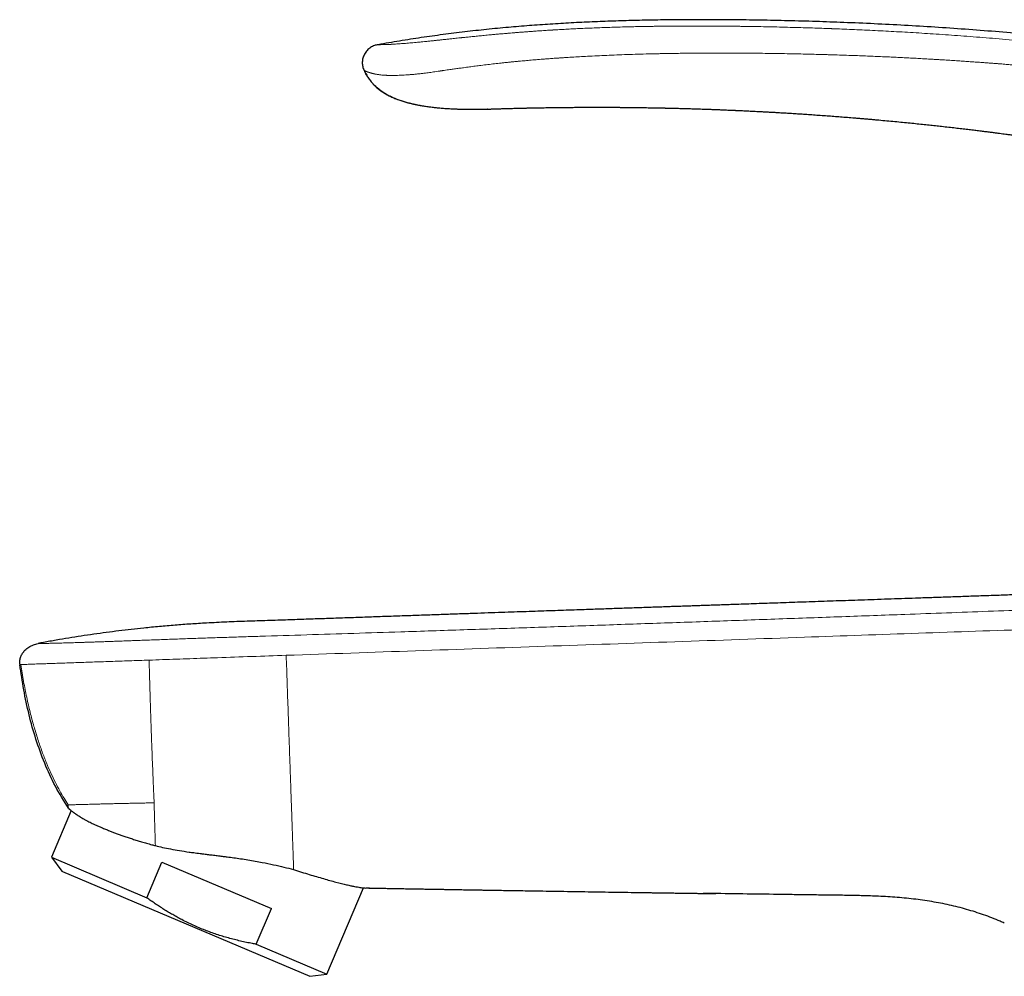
# Model space of a CAD drawing. Header units: millimetres. Extents: x 8 to 907, y 12 to 1404.
# Tile 19 of 37: x 77 to 156, y 1328 to 1404. Entities that reach past the tile are written whole.
import ezdxf

# ---------------------------------------------------------------- set-up
doc = ezdxf.new("R2010")
doc.units = ezdxf.units.MM

msp = doc.modelspace()

# ---------------------------------------------------------------- linework, layer by layer
at = {"color": 7, "linetype": 'Continuous', "lineweight": 30}
for p, q in [((114.918, 1397.253), (114.935, 1397.253)), ((78.91, 1354.394), (78.911, 1354.394)), ((81.56, 1340.983), (79.972, 1337.243)), ((79.972, 1337.243), (80.806, 1336.136)), ((79.972, 1337.243), (87.618, 1333.998)), ((87.618, 1333.998), (88.832, 1336.858)), ((88.832, 1336.858), (97.618, 1333.128)), ((80.806, 1336.136), (80.854, 1336.116)), ((80.854, 1336.116), (100.689, 1327.697)), ((102.064, 1327.866), (105.004, 1334.79)), ((96.404, 1330.268), (97.618, 1333.128)), ((96.404, 1330.268), (102.064, 1327.866)), ((100.689, 1327.697), (102.064, 1327.866))]:
    msp.add_line(p, q, dxfattribs=at)
msp.add_arc((94.962, 1350.315), 16.405, 213.82294, 213.97547, dxfattribs=at)
for points, knots in [([(214.158, 1392.026), (213.363, 1392.276), (211.773, 1392.776), (209.384, 1393.497), (206.994, 1394.194), (204.602, 1394.866), (202.21, 1395.514), (199.816, 1396.138), (197.488, 1396.721), (195.224, 1397.265), (193.027, 1397.774), (190.828, 1398.263), (188.628, 1398.732), (186.427, 1399.181), (184.078, 1399.64), (181.58, 1400.103), (178.933, 1400.566), (176.284, 1401.001), (173.633, 1401.41), (170.996, 1401.789), (168.372, 1402.14), (165.762, 1402.463), (163.149, 1402.76), (160.599, 1403.026), (158.111, 1403.262), (155.686, 1403.471), (153.259, 1403.659), (150.829, 1403.826), (148.397, 1403.972), (145.963, 1404.097), (143.594, 1404.199), (141.291, 1404.28), (139.053, 1404.342), (136.812, 1404.388), (134.57, 1404.418), (132.326, 1404.429), (130.268, 1404.42), (128.396, 1404.397), (126.712, 1404.363), (125.028, 1404.314), (123.345, 1404.25), (121.663, 1404.169), (119.983, 1404.069), (118.305, 1403.951), (116.602, 1403.81), (114.876, 1403.644), (113.126, 1403.451), (111.38, 1403.233), (109.638, 1402.988), (107.899, 1402.721), (106.743, 1402.52), (106.165, 1402.42)], [0, 0, 0, 0, 0.022878, 0.045698, 0.068462, 0.091173, 0.113835, 0.136451, 0.159023, 0.179678, 0.200301, 0.220895, 0.241461, 0.262002, 0.282519, 0.307113, 0.331679, 0.356222, 0.380746, 0.405254, 0.429311, 0.45336, 0.477402, 0.501442, 0.523693, 0.545947, 0.568206, 0.590471, 0.612746, 0.635031, 0.65733, 0.677785, 0.698255, 0.718744, 0.73925, 0.75977, 0.7803, 0.795702, 0.811106, 0.826509, 0.841909, 0.857304, 0.872694, 0.888077, 0.903454, 0.919554, 0.935647, 0.951735, 0.967822, 0.983909, 1, 1, 1, 1]), ([(106.165, 1402.42), (106.117, 1402.412), (106.02, 1402.394), (105.871, 1402.352), (105.72, 1402.289), (105.57, 1402.202), (105.425, 1402.092), (105.292, 1401.964), (105.176, 1401.822), (105.08, 1401.668), (105.006, 1401.508), (104.952, 1401.343), (104.917, 1401.176), (104.902, 1401.008), (104.907, 1400.84), (104.935, 1400.675), (104.983, 1400.509), (105.028, 1400.402), (105.051, 1400.347)], [0, 0, 0, 0, 0.052969, 0.108599, 0.168298, 0.232086, 0.298829, 0.366745, 0.434077, 0.499797, 0.564048, 0.627311, 0.689639, 0.751003, 0.811666, 0.872421, 0.934621, 1, 1, 1, 1]), ([(105.066, 1400.34), (105.063, 1400.341), (105.052, 1400.346), (105.051, 1400.346), (105.051, 1400.347)], [0, 0, 0, 0, 0.313511, 1, 1, 1, 1]), ([(105.051, 1400.347), (105.088, 1400.265), (105.164, 1400.1), (105.302, 1399.866), (105.455, 1399.641), (105.625, 1399.428), (105.824, 1399.209), (106.056, 1398.99), (106.322, 1398.774), (106.603, 1398.579), (106.897, 1398.405), (107.201, 1398.251), (107.514, 1398.114), (107.834, 1397.992), (108.159, 1397.885), (108.489, 1397.791), (108.82, 1397.706), (109.153, 1397.632), (109.392, 1397.581), (109.52, 1397.561), (109.536, 1397.558)], [0, 0, 0, 0, 0.049267, 0.098512, 0.14782, 0.197238, 0.246776, 0.30883, 0.370949, 0.432993, 0.494889, 0.556777, 0.618762, 0.680874, 0.743077, 0.805282, 0.867377, 0.929366, 0.991295, 1, 1, 1, 1]), ([(105.067, 1400.34), (105.082, 1400.305), (105.124, 1400.206), (105.205, 1400.052), (105.305, 1399.883), (105.406, 1399.731), (105.513, 1399.586), (105.623, 1399.45), (105.734, 1399.325), (105.838, 1399.217), (105.931, 1399.127), (106.013, 1399.052), (106.082, 1398.991), (106.14, 1398.942), (106.193, 1398.9), (106.249, 1398.856), (106.324, 1398.798), (106.423, 1398.724), (106.55, 1398.636), (106.693, 1398.544), (106.851, 1398.449), (107.025, 1398.352), (107.216, 1398.256), (107.418, 1398.163), (107.63, 1398.075), (107.882, 1397.981), (108.176, 1397.883), (108.513, 1397.786), (108.853, 1397.699), (109.197, 1397.622), (109.544, 1397.555), (109.894, 1397.496), (110.242, 1397.445), (110.583, 1397.403), (110.945, 1397.363), (111.324, 1397.329), (111.718, 1397.301), (112.024, 1397.283), (112.25, 1397.272), (112.402, 1397.266), (112.561, 1397.26), (112.735, 1397.254), (112.926, 1397.249), (113.136, 1397.245), (113.373, 1397.241), (113.638, 1397.239), (113.932, 1397.239), (114.249, 1397.241), (114.587, 1397.245), (114.82, 1397.251), (114.941, 1397.253)], [0, 0, 0, 0, 0.010438, 0.029436, 0.047236, 0.063853, 0.079293, 0.096269, 0.111551, 0.125138, 0.137032, 0.147243, 0.155792, 0.162722, 0.16895, 0.175527, 0.182507, 0.195145, 0.209166, 0.224672, 0.24174, 0.26044, 0.280827, 0.302645, 0.324538, 0.346352, 0.378944, 0.411387, 0.443672, 0.475852, 0.508109, 0.540395, 0.572621, 0.603887, 0.634036, 0.671824, 0.707687, 0.741618, 0.755566, 0.769157, 0.783241, 0.798983, 0.816391, 0.835463, 0.856198, 0.880929, 0.907675, 0.936434, 0.967209, 1, 1, 1, 1]), ([(114.935, 1397.253), (114.937, 1397.253), (114.943, 1397.253), (114.985, 1397.255), (115.051, 1397.257), (115.144, 1397.26), (115.262, 1397.264), (115.403, 1397.269), (115.568, 1397.274), (115.742, 1397.28), (115.921, 1397.285), (116.1, 1397.291), (116.292, 1397.297), (116.498, 1397.302), (116.716, 1397.309), (116.942, 1397.315), (117.177, 1397.321), (117.346, 1397.325), (117.438, 1397.327), (117.447, 1397.328)], [0, 0, 0, 0, 0.06941, 0.138722, 0.208329, 0.278621, 0.34868, 0.417949, 0.486818, 0.555685, 0.61033, 0.664908, 0.71964, 0.774746, 0.830439, 0.88479, 0.939415, 0.994485, 1, 1, 1, 1]), ([(114.938, 1397.253), (114.938, 1397.253), (114.938, 1397.253), (114.936, 1397.253), (114.936, 1397.253), (114.935, 1397.253)], [0, 0, 0, 0, 0.101374, 0.338841, 1, 1, 1, 1]), ([(117.432, 1397.327), (117.461, 1397.328), (117.518, 1397.329), (117.616, 1397.331), (117.706, 1397.333), (117.794, 1397.336), (117.879, 1397.337), (117.96, 1397.339), (118.044, 1397.341), (118.135, 1397.343), (118.23, 1397.345), (118.324, 1397.347), (118.414, 1397.349), (118.506, 1397.351), (118.641, 1397.354), (118.829, 1397.357), (119.079, 1397.362), (119.345, 1397.366), (119.613, 1397.371), (119.881, 1397.375), (120.153, 1397.378), (120.435, 1397.382), (120.711, 1397.385), (120.973, 1397.388), (121.222, 1397.391), (121.465, 1397.393), (121.701, 1397.395), (121.925, 1397.396), (122.133, 1397.398), (122.3, 1397.399), (122.443, 1397.4), (122.574, 1397.4), (122.725, 1397.401), (122.884, 1397.401), (123.042, 1397.402), (123.175, 1397.402), (123.282, 1397.403), (123.361, 1397.403), (123.429, 1397.403), (123.485, 1397.403), (123.539, 1397.403), (123.601, 1397.403), (123.679, 1397.403), (123.77, 1397.403), (123.867, 1397.403), (123.96, 1397.403), (124.041, 1397.403), (124.109, 1397.403), (124.173, 1397.403), (124.245, 1397.403), (124.325, 1397.402), (124.408, 1397.402), (124.489, 1397.402), (124.573, 1397.402), (124.659, 1397.401), (124.744, 1397.401), (124.82, 1397.401), (124.903, 1397.4), (125.008, 1397.4), (125.144, 1397.399), (125.296, 1397.398), (125.448, 1397.397), (125.608, 1397.396), (125.773, 1397.395), (125.951, 1397.393), (126.11, 1397.392), (126.253, 1397.39), (126.379, 1397.389), (126.507, 1397.388), (126.631, 1397.386), (126.743, 1397.385), (126.833, 1397.384), (126.911, 1397.383), (126.987, 1397.382), (127.076, 1397.381), (127.184, 1397.379), (127.313, 1397.377), (127.464, 1397.375), (127.572, 1397.373), (127.629, 1397.373)], [0, 0, 0, 0, 0.01121, 0.021542, 0.031615, 0.04141, 0.050798, 0.05981, 0.067808, 0.078055, 0.088891, 0.097982, 0.107448, 0.117058, 0.126271, 0.148896, 0.173899, 0.200552, 0.227174, 0.252092, 0.278335, 0.305903, 0.333595, 0.35799, 0.381925, 0.405384, 0.428351, 0.45026, 0.470261, 0.488348, 0.498777, 0.511481, 0.526466, 0.542268, 0.557536, 0.57227, 0.580703, 0.588462, 0.595022, 0.600384, 0.604764, 0.610561, 0.618447, 0.627298, 0.637005, 0.646276, 0.654401, 0.66049, 0.665846, 0.672788, 0.681361, 0.688987, 0.696852, 0.704941, 0.713253, 0.721773, 0.729353, 0.735295, 0.745858, 0.759816, 0.774678, 0.789655, 0.803844, 0.821071, 0.837553, 0.855265, 0.867029, 0.879138, 0.891586, 0.904201, 0.915109, 0.923963, 0.930322, 0.937585, 0.945922, 0.956252, 0.96871, 0.983294, 1, 1, 1, 1]), ([(127.577, 1397.373), (127.663, 1397.372), (127.843, 1397.369), (128.227, 1397.363), (128.615, 1397.355), (128.92, 1397.349), (129.03, 1397.347), (129.06, 1397.346), (129.091, 1397.345), (129.121, 1397.345), (129.151, 1397.344), (129.182, 1397.343), (129.236, 1397.342), (129.321, 1397.34), (129.445, 1397.337), (129.59, 1397.334), (129.757, 1397.33), (129.946, 1397.325), (130.156, 1397.32), (130.39, 1397.314), (130.648, 1397.307), (130.932, 1397.299), (131.2, 1397.291), (131.448, 1397.283), (131.663, 1397.277), (131.815, 1397.272), (131.902, 1397.269), (131.93, 1397.268), (131.958, 1397.267), (131.986, 1397.266), (132.014, 1397.265), (132.125, 1397.262), (132.326, 1397.255), (132.624, 1397.244), (132.945, 1397.233), (133.287, 1397.22), (133.651, 1397.206), (134.038, 1397.19), (134.373, 1397.176), (134.616, 1397.166), (134.741, 1397.16), (134.804, 1397.157), (134.836, 1397.156), (134.852, 1397.155), (134.86, 1397.155), (134.864, 1397.155), (134.866, 1397.155), (134.867, 1397.154), (134.868, 1397.154), (134.868, 1397.154), (134.868, 1397.154), (134.868, 1397.154), (134.868, 1397.154), (134.868, 1397.154), (134.891, 1397.153), (134.943, 1397.151), (135.029, 1397.147), (135.134, 1397.142), (135.264, 1397.137), (135.419, 1397.129), (135.603, 1397.121), (135.809, 1397.111), (136.038, 1397.1), (136.29, 1397.087), (136.56, 1397.073), (136.846, 1397.059), (137.147, 1397.043), (137.469, 1397.025), (137.811, 1397.006), (138.181, 1396.985), (138.581, 1396.962), (139.011, 1396.936), (139.464, 1396.908), (139.94, 1396.878), (140.439, 1396.845), (140.961, 1396.809), (141.506, 1396.771), (142.05, 1396.732), (142.591, 1396.692), (143.127, 1396.651), (143.681, 1396.608), (144.159, 1396.569), (144.555, 1396.536), (144.867, 1396.51), (145.183, 1396.483), (145.504, 1396.455), (145.83, 1396.427), (146.271, 1396.388), (146.818, 1396.338), (147.462, 1396.278), (148.086, 1396.218), (148.69, 1396.158), (149.271, 1396.1), (149.828, 1396.042), (150.361, 1395.986), (150.876, 1395.93), (151.4, 1395.873), (151.931, 1395.814), (152.467, 1395.752), (152.976, 1395.693), (153.457, 1395.637), (153.91, 1395.582), (154.332, 1395.531), (154.724, 1395.482), (155.086, 1395.437), (155.422, 1395.395), (155.731, 1395.355), (156.015, 1395.319), (156.272, 1395.285), (156.496, 1395.256), (156.687, 1395.231), (156.848, 1395.209), (156.99, 1395.191), (157.111, 1395.174), (157.212, 1395.161), (157.294, 1395.15), (157.355, 1395.142), (157.39, 1395.137), (157.404, 1395.135)], [0, 0, 0, 0, 0.0086716, 0.0180024, 0.0385302, 0.0475624, 0.0485762, 0.04959, 0.0506039, 0.0516177, 0.0526315, 0.0536453, 0.0546591, 0.0580666, 0.0621973, 0.0670514, 0.0726287, 0.0789293, 0.0859531, 0.0937003, 0.1024065, 0.1118751, 0.1221061, 0.1292762, 0.1367783, 0.143655, 0.1445745, 0.1454985, 0.1464268, 0.1473596, 0.1482968, 0.1492384, 0.1584904, 0.1684746, 0.1791908, 0.1906391, 0.2028196, 0.2157322, 0.2293769, 0.2364738, 0.2400909, 0.2419166, 0.2428337, 0.2432933, 0.2435234, 0.2436385, 0.2436961, 0.2437249, 0.2437393, 0.2437465, 0.2437501, 0.2437519, 0.2437528, 0.2437532, 0.2437537, 0.2460377, 0.2489368, 0.252451, 0.2565802, 0.2619352, 0.2680616, 0.2749596, 0.2826292, 0.2910702, 0.3002828, 0.3096757, 0.3197544, 0.3305189, 0.3419694, 0.3541057, 0.3677271, 0.3821199, 0.3972844, 0.4132203, 0.4299278, 0.4474068, 0.4656573, 0.4846794, 0.502057, 0.5200321, 0.5386047, 0.5577748, 0.5680547, 0.5784985, 0.5891063, 0.599878, 0.6108136, 0.6219132, 0.6442176, 0.6658455, 0.6867969, 0.7070718, 0.7266702, 0.7452602, 0.7631976, 0.7804825, 0.7971149, 0.8160645, 0.8340893, 0.8511893, 0.8673645, 0.8826149, 0.8969405, 0.9100049, 0.9221919, 0.9335015, 0.9439338, 0.9534886, 0.9621661, 0.9699662, 0.9760715, 0.9815051, 0.986267, 0.9903571, 0.9937754, 0.996522, 0.9985969, 1, 1, 1, 1]), ([(171.702, 1358.794), (171.305, 1358.78), (170.417, 1358.749), (169.034, 1358.702), (167.547, 1358.651), (166.045, 1358.599), (164.528, 1358.547), (162.996, 1358.494), (161.453, 1358.441), (159.96, 1358.39), (158.53, 1358.34), (157.173, 1358.294), (155.838, 1358.248), (154.526, 1358.202), (153.237, 1358.158), (151.971, 1358.114), (150.751, 1358.072), (149.575, 1358.031), (148.444, 1357.992), (147.335, 1357.953), (146.249, 1357.916), (145.192, 1357.879), (144.164, 1357.843), (143.166, 1357.809), (142.191, 1357.775), (141.232, 1357.742), (140.29, 1357.709), (139.366, 1357.677), (138.466, 1357.646), (137.59, 1357.616), (136.738, 1357.587), (135.911, 1357.558), (135.197, 1357.534), (134.592, 1357.513), (134.09, 1357.495), (133.599, 1357.479), (133.119, 1357.462), (132.646, 1357.446), (132.202, 1357.43), (131.777, 1357.416), (131.36, 1357.401), (130.92, 1357.386), (130.456, 1357.37), (129.968, 1357.354), (129.456, 1357.336), (128.92, 1357.318), (128.361, 1357.298), (127.779, 1357.278), (127.174, 1357.257), (126.545, 1357.236), (125.907, 1357.214), (125.26, 1357.192), (124.606, 1357.169), (123.932, 1357.146), (123.239, 1357.122), (122.488, 1357.096), (121.678, 1357.068), (120.806, 1357.038), (119.91, 1357.007), (118.99, 1356.976), (118.048, 1356.943), (117.083, 1356.91), (116.062, 1356.875), (114.985, 1356.837), (113.852, 1356.798), (112.695, 1356.758), (111.516, 1356.717), (110.269, 1356.674), (108.953, 1356.628), (107.569, 1356.58), (106.166, 1356.531), (104.745, 1356.481), (103.31, 1356.431), (101.862, 1356.381), (100.405, 1356.331), (98.883, 1356.279), (97.301, 1356.228), (95.663, 1356.175), (94.033, 1356.113), (92.528, 1356.038), (91.147, 1355.953), (89.887, 1355.861), (88.631, 1355.753), (87.461, 1355.638), (86.376, 1355.519), (85.374, 1355.401), (84.37, 1355.272), (83.364, 1355.133), (82.361, 1354.984), (81.357, 1354.825), (80.352, 1354.656), (79.536, 1354.512), (79.055, 1354.42), (78.911, 1354.393)], [0, 0, 0, 0, 0.012825, 0.028656, 0.044658, 0.060825, 0.077153, 0.093633, 0.110262, 0.126987, 0.141822, 0.156426, 0.170793, 0.184915, 0.198786, 0.212403, 0.225758, 0.238178, 0.250357, 0.262291, 0.273978, 0.285415, 0.296403, 0.307147, 0.317645, 0.327895, 0.338099, 0.348044, 0.357728, 0.367153, 0.376316, 0.385219, 0.393861, 0.399367, 0.404761, 0.410045, 0.415217, 0.420279, 0.425317, 0.429534, 0.434012, 0.43875, 0.443746, 0.448999, 0.454508, 0.460271, 0.466287, 0.472554, 0.479069, 0.485832, 0.492839, 0.499667, 0.506707, 0.513958, 0.521417, 0.529081, 0.538199, 0.547583, 0.557226, 0.567124, 0.577269, 0.587654, 0.598273, 0.610215, 0.622418, 0.634872, 0.647562, 0.660476, 0.675134, 0.69003, 0.70514, 0.720438, 0.735897, 0.751486, 0.767175, 0.782929, 0.800602, 0.818246, 0.8358, 0.853233, 0.866857, 0.880436, 0.89399, 0.907538, 0.918389, 0.929264, 0.940177, 0.951142, 0.962173, 0.97309, 0.984107, 0.995246, 1, 1, 1, 1]), ([(77.431, 1352.748), (77.428, 1352.799), (77.422, 1352.9), (77.436, 1353.051), (77.466, 1353.2), (77.513, 1353.344), (77.576, 1353.482), (77.654, 1353.612), (77.744, 1353.734), (77.857, 1353.86), (77.994, 1353.984), (78.158, 1354.103), (78.334, 1354.203), (78.519, 1354.286), (78.711, 1354.351), (78.843, 1354.38), (78.91, 1354.394)], [0, 0, 0, 0, 0.062502, 0.125003, 0.18746, 0.249833, 0.312193, 0.374669, 0.43725, 0.499794, 0.582956, 0.666118, 0.749445, 0.83295, 0.91653, 1, 1, 1, 1]), ([(78.925, 1354.394), (78.922, 1354.394), (78.912, 1354.394), (78.911, 1354.394), (78.911, 1354.394)], [0, 0, 0, 0, 0.353522, 1, 1, 1, 1]), ([(81.331, 1341.181), (80.972, 1341.76), (80.255, 1342.918), (79.403, 1344.78), (78.705, 1346.702), (78.159, 1348.675), (77.734, 1350.678), (77.535, 1352.029), (77.436, 1352.705)], [0, 0, 0, 0, 0.166343, 0.3328642, 0.4995072, 0.6662026, 0.8329832, 1, 1, 1, 1]), ([(77.437, 1352.694), (77.438, 1352.694), (77.441, 1352.694), (77.458, 1352.695), (77.483, 1352.697), (77.509, 1352.699), (77.521, 1352.699)], [0, 0, 0, 0, 0.249991, 0.499982, 0.749984, 1, 1, 1, 1]), ([(81.306, 1341.444), (81.297, 1341.421), (81.279, 1341.374), (81.28, 1341.308), (81.297, 1341.244), (81.322, 1341.202), (81.334, 1341.181)], [0, 0, 0, 0, 0.252394, 0.503466, 0.752814, 1, 1, 1, 1]), ([(81.358, 1341.147), (81.358, 1341.146), (81.36, 1341.145), (81.372, 1341.135), (81.395, 1341.115), (81.434, 1341.082), (81.489, 1341.038), (81.559, 1340.982), (81.648, 1340.915), (81.739, 1340.848), (81.828, 1340.785), (81.918, 1340.722), (82.029, 1340.648), (82.164, 1340.56), (82.317, 1340.466), (82.489, 1340.364), (82.681, 1340.256), (82.874, 1340.152), (83.064, 1340.055), (83.261, 1339.957), (83.484, 1339.852), (83.735, 1339.739), (84.006, 1339.621), (84.299, 1339.499), (84.597, 1339.379), (84.888, 1339.267), (85.173, 1339.16), (85.47, 1339.052), (85.787, 1338.94), (86.122, 1338.826), (86.473, 1338.71), (86.835, 1338.596), (87.213, 1338.481), (87.608, 1338.366), (87.977, 1338.264), (88.214, 1338.202), (88.31, 1338.177)], [0, 0, 0, 0, 0.022418, 0.044836, 0.076187, 0.107551, 0.138903, 0.172623, 0.206357, 0.240078, 0.261046, 0.282015, 0.311339, 0.340671, 0.369995, 0.402132, 0.43428, 0.466417, 0.491682, 0.516948, 0.547811, 0.578684, 0.609547, 0.643105, 0.676662, 0.704397, 0.732131, 0.760831, 0.789531, 0.820232, 0.850956, 0.88168, 0.912381, 0.945002, 0.977623, 1, 1, 1, 1]), ([(88.31, 1338.177), (88.501, 1338.131), (88.9, 1338.033), (89.546, 1337.904), (90.256, 1337.779), (90.877, 1337.684), (91.344, 1337.619), (91.637, 1337.581), (91.909, 1337.546), (92.217, 1337.507), (92.576, 1337.463), (92.969, 1337.415), (93.365, 1337.366), (93.736, 1337.32), (94.141, 1337.269), (94.605, 1337.208), (95.158, 1337.128), (95.735, 1337.037), (96.319, 1336.938), (97.005, 1336.812), (97.777, 1336.655), (98.618, 1336.464), (99.138, 1336.325), (99.395, 1336.257)], [0, 0, 0, 0, 0.05432, 0.113278, 0.176929, 0.245318, 0.277508, 0.299274, 0.321526, 0.348241, 0.379419, 0.414383, 0.449951, 0.481768, 0.510514, 0.554913, 0.602365, 0.655386, 0.707434, 0.758521, 0.841555, 0.922024, 1, 1, 1, 1]), ([(99.399, 1336.255), (99.824, 1336.122), (100.673, 1335.857), (101.807, 1335.521), (102.813, 1335.242), (103.516, 1335.068), (103.984, 1334.964), (104.275, 1334.905), (104.517, 1334.859), (104.716, 1334.826), (104.877, 1334.803), (105.04, 1334.785), (105.173, 1334.777), (105.252, 1334.781), (105.262, 1334.783), (105.265, 1334.784)], [0, 0, 0, 0, 0.1274299, 0.2548746, 0.3823345, 0.5098097, 0.569297, 0.6256898, 0.6789884, 0.7291935, 0.7763058, 0.8203265, 0.8990816, 0.9654954, 1, 1, 1, 1]), ([(105.26, 1334.783), (105.265, 1334.783), (105.277, 1334.783), (105.297, 1334.782), (105.319, 1334.782), (105.339, 1334.782), (105.366, 1334.781), (105.41, 1334.78), (105.467, 1334.779), (105.536, 1334.778), (105.637, 1334.776), (105.776, 1334.773), (105.955, 1334.77), (106.152, 1334.766), (106.366, 1334.762), (106.537, 1334.759), (106.637, 1334.757), (106.658, 1334.757)], [0, 0, 0, 0, 0.023349, 0.058465, 0.077882, 0.085751, 0.108126, 0.133019, 0.178224, 0.224897, 0.277536, 0.386405, 0.514367, 0.646201, 0.793601, 0.956575, 1, 1, 1, 1]), ([(105.265, 1334.784), (105.281, 1334.784), (105.327, 1334.783), (105.411, 1334.781), (105.517, 1334.779), (105.631, 1334.776), (105.752, 1334.774), (105.881, 1334.771), (106.017, 1334.769), (106.161, 1334.766), (106.322, 1334.763), (106.501, 1334.76), (106.698, 1334.756), (106.899, 1334.752), (107.102, 1334.748), (107.304, 1334.745), (107.504, 1334.741), (107.818, 1334.735), (108.243, 1334.728), (108.757, 1334.719), (109.244, 1334.71), (109.705, 1334.702), (110.157, 1334.694), (110.594, 1334.687), (111.013, 1334.68), (111.409, 1334.673), (111.783, 1334.666), (112.112, 1334.661), (112.399, 1334.656), (112.65, 1334.652), (112.9, 1334.647), (113.185, 1334.643), (113.513, 1334.637), (113.887, 1334.631), (114.282, 1334.624), (114.698, 1334.617), (115.135, 1334.61), (115.594, 1334.602), (116.135, 1334.593), (116.754, 1334.583), (117.442, 1334.572), (118.127, 1334.561), (118.963, 1334.547), (119.947, 1334.531), (121.077, 1334.513), (122.195, 1334.496), (123.297, 1334.479), (124.376, 1334.462), (125.43, 1334.446), (126.255, 1334.433), (126.859, 1334.424), (127.248, 1334.418), (127.626, 1334.413), (127.987, 1334.407), (128.28, 1334.403), (128.511, 1334.4), (128.685, 1334.397), (128.852, 1334.395), (129.012, 1334.392), (129.165, 1334.39), (129.314, 1334.388), (129.451, 1334.386), (129.588, 1334.384), (129.733, 1334.382), (129.901, 1334.379), (130.093, 1334.376), (130.308, 1334.373), (130.547, 1334.37), (130.81, 1334.366), (131.096, 1334.362), (131.406, 1334.357), (131.74, 1334.353), (132.098, 1334.348), (132.405, 1334.343), (132.646, 1334.34), (132.805, 1334.338), (132.94, 1334.336), (133.051, 1334.334), (133.139, 1334.333), (133.2, 1334.333), (133.238, 1334.332), (133.256, 1334.332), (133.263, 1334.332), (133.263, 1334.332), (133.263, 1334.332)], [0, 0, 0, 0, 0.002912, 0.008139, 0.013296, 0.018422, 0.023547, 0.028708, 0.033945, 0.039294, 0.04479, 0.051506, 0.058518, 0.065732, 0.072909, 0.080041, 0.087131, 0.094178, 0.113335, 0.132172, 0.148723, 0.165024, 0.181078, 0.196673, 0.211483, 0.225504, 0.238736, 0.251178, 0.2604, 0.269135, 0.277797, 0.286899, 0.299379, 0.312604, 0.326574, 0.34129, 0.35675, 0.372956, 0.389907, 0.414228, 0.438594, 0.462826, 0.486922, 0.527259, 0.567212, 0.60678, 0.645867, 0.684058, 0.721304, 0.757605, 0.771578, 0.785405, 0.798908, 0.81166, 0.823641, 0.830028, 0.836173, 0.842074, 0.847734, 0.85315, 0.858324, 0.863491, 0.867766, 0.872878, 0.87883, 0.885622, 0.893256, 0.901732, 0.911052, 0.921217, 0.932227, 0.944086, 0.956793, 0.970349, 0.976852, 0.982521, 0.98736, 0.991376, 0.994581, 0.997, 0.998334, 0.999322, 0.999732, 1, 1, 1, 1]), ([(96.404, 1330.268), (96.302, 1330.286), (96.038, 1330.334), (95.612, 1330.418), (95.129, 1330.524), (94.647, 1330.641), (94.168, 1330.768), (93.692, 1330.907), (93.22, 1331.058), (92.753, 1331.22), (92.284, 1331.396), (91.815, 1331.586), (91.345, 1331.793), (90.88, 1332.011), (90.452, 1332.228), (90.058, 1332.438), (89.698, 1332.64), (89.343, 1332.849), (88.99, 1333.066), (88.641, 1333.289), (88.296, 1333.519), (87.954, 1333.755), (87.73, 1333.917), (87.618, 1333.998)], [0, 0, 0, 0, 0.032291, 0.083608, 0.134981, 0.186354, 0.237879, 0.289404, 0.340725, 0.392054, 0.443374, 0.49655, 0.549765, 0.603096, 0.656465, 0.699249, 0.742034, 0.784887, 0.82774, 0.870779, 0.913818, 0.956909, 1, 1, 1, 1]), ([(156.402, 1331.968), (156.294, 1332.017), (155.968, 1332.163), (155.414, 1332.384), (154.744, 1332.632), (154.066, 1332.858), (153.382, 1333.065), (152.692, 1333.25), (151.996, 1333.416), (151.297, 1333.562), (150.582, 1333.692), (149.853, 1333.805), (149.11, 1333.9), (148.365, 1333.979), (147.619, 1334.042), (146.872, 1334.09), (145.975, 1334.133), (144.928, 1334.165), (143.733, 1334.188), (142.537, 1334.204), (141.341, 1334.218), (140.145, 1334.235), (137.469, 1334.273), (134.841, 1334.309), (132.611, 1334.342), (132.26, 1334.348)], [0, 0, 0, 0, 0.014632, 0.043874, 0.073119, 0.102367, 0.131617, 0.160868, 0.19012, 0.219373, 0.248629, 0.279278, 0.309926, 0.340578, 0.371231, 0.401884, 0.432536, 0.481479, 0.530423, 0.579365, 0.628307, 0.67725, 0.726192, 0.956921, 1, 1, 1, 1])]:
    msp.add_open_spline(points, degree=3, knots=knots, dxfattribs=at)
at = {"color": 252, "linetype": 'Continuous', "lineweight": 0}
for points, knots in [([(106.165, 1402.42), (106.167, 1402.42), (106.17, 1402.42), (106.201, 1402.421), (106.244, 1402.421), (106.294, 1402.422), (106.333, 1402.422), (106.362, 1402.423), (106.378, 1402.423), (106.394, 1402.423), (106.41, 1402.423), (106.428, 1402.424), (106.463, 1402.424), (106.519, 1402.425), (106.604, 1402.427), (106.696, 1402.429), (106.797, 1402.432), (106.909, 1402.435), (107.033, 1402.44), (107.136, 1402.445), (107.204, 1402.448), (107.233, 1402.45), (107.262, 1402.451), (107.291, 1402.453), (107.321, 1402.454), (107.351, 1402.456), (107.381, 1402.458), (107.456, 1402.462), (107.578, 1402.47), (107.759, 1402.482), (107.952, 1402.495), (108.156, 1402.511), (108.371, 1402.528), (108.597, 1402.547), (108.835, 1402.567), (109.084, 1402.59), (109.345, 1402.614), (109.611, 1402.639), (109.885, 1402.667), (110.168, 1402.695), (110.4, 1402.719), (110.572, 1402.737), (110.679, 1402.749), (110.787, 1402.76), (110.898, 1402.772), (111.011, 1402.784), (111.125, 1402.796), (111.3, 1402.815), (111.542, 1402.841), (111.856, 1402.874), (112.147, 1402.905), (112.412, 1402.933), (112.587, 1402.952), (112.707, 1402.965), (112.77, 1402.971), (112.834, 1402.978), (112.898, 1402.985), (112.962, 1402.991), (113.132, 1403.009), (113.415, 1403.038), (113.82, 1403.079), (114.249, 1403.122), (114.702, 1403.166), (115.133, 1403.207), (115.54, 1403.245), (115.918, 1403.279), (116.21, 1403.305), (116.411, 1403.322), (116.517, 1403.331), (116.624, 1403.34), (116.717, 1403.348), (116.862, 1403.36), (117.069, 1403.377), (117.359, 1403.401), (117.675, 1403.426), (118.013, 1403.452), (118.372, 1403.478), (118.768, 1403.507), (119.201, 1403.536), (119.653, 1403.566), (119.972, 1403.586), (120.152, 1403.597), (120.203, 1403.6), (120.253, 1403.603), (120.305, 1403.606), (120.356, 1403.609), (120.408, 1403.612), (120.61, 1403.624), (120.97, 1403.645), (121.495, 1403.673), (122.041, 1403.701), (122.609, 1403.728), (123.199, 1403.753), (123.81, 1403.778), (124.444, 1403.801), (125.098, 1403.822), (125.716, 1403.84), (126.293, 1403.855), (126.827, 1403.867), (127.279, 1403.876), (127.6, 1403.882), (127.763, 1403.885), (127.845, 1403.887), (127.886, 1403.887), (127.906, 1403.888), (127.917, 1403.888), (127.922, 1403.888), (127.924, 1403.888), (127.926, 1403.888), (127.926, 1403.888), (127.927, 1403.888), (127.927, 1403.888), (127.927, 1403.888), (127.927, 1403.888), (127.927, 1403.888), (127.947, 1403.888), (127.995, 1403.889), (128.077, 1403.89), (128.187, 1403.892), (128.327, 1403.894), (128.498, 1403.897), (128.697, 1403.899), (128.924, 1403.902), (129.178, 1403.905), (129.46, 1403.908), (129.76, 1403.91), (130.076, 1403.913), (130.408, 1403.915), (130.762, 1403.916), (131.14, 1403.917), (131.541, 1403.918), (131.966, 1403.918), (132.413, 1403.917), (132.884, 1403.915), (133.378, 1403.912), (133.895, 1403.908), (134.435, 1403.903), (134.867, 1403.898), (135.183, 1403.894), (135.345, 1403.892), (135.479, 1403.89), (135.583, 1403.889), (135.687, 1403.887), (135.792, 1403.885), (135.896, 1403.884), (136.185, 1403.879), (137.008, 1403.865), (138.367, 1403.836), (140.014, 1403.792), (141.315, 1403.751), (142.074, 1403.724), (142.356, 1403.713), (142.444, 1403.71), (142.532, 1403.707), (142.62, 1403.703), (142.708, 1403.7), (143.027, 1403.688), (143.583, 1403.666), (144.383, 1403.632), (145.203, 1403.595), (146.043, 1403.554), (146.898, 1403.511), (147.767, 1403.464), (148.651, 1403.413), (149.553, 1403.359), (150.481, 1403.3), (151.435, 1403.236), (152.415, 1403.168), (153.415, 1403.094), (154.435, 1403.015), (155.475, 1402.931), (156.535, 1402.841), (157.247, 1402.778), (157.607, 1402.746)], [0, 0, 0, 0, 0.0117428, 0.0234651, 0.0351764, 0.0429048, 0.0506354, 0.0526608, 0.0546866, 0.0567129, 0.0587396, 0.0607669, 0.0627948, 0.0707733, 0.0784991, 0.0859766, 0.0932106, 0.1002062, 0.1076331, 0.1147872, 0.1161613, 0.1175253, 0.1188794, 0.1202235, 0.1215577, 0.1228822, 0.1241971, 0.1255023, 0.1322891, 0.138927, 0.1454283, 0.1518065, 0.1580755, 0.1642501, 0.1703457, 0.1763784, 0.1823646, 0.1883213, 0.1938977, 0.1995992, 0.2054438, 0.2074471, 0.2094692, 0.2115105, 0.2135716, 0.215653, 0.2177554, 0.2198792, 0.2252446, 0.2308386, 0.2366673, 0.2406454, 0.2447294, 0.2458166, 0.2469113, 0.2480133, 0.2491228, 0.2502397, 0.251364, 0.2579192, 0.2648536, 0.2721706, 0.2798728, 0.2879627, 0.2941429, 0.3005334, 0.3071349, 0.308913, 0.3107058, 0.3125135, 0.3143261, 0.3154009, 0.3198392, 0.3247859, 0.3301002, 0.3357823, 0.3418323, 0.3482504, 0.3557354, 0.363666, 0.3710137, 0.37186, 0.3727106, 0.3735656, 0.374425, 0.3752887, 0.3761567, 0.3770291, 0.3854768, 0.3942859, 0.4034564, 0.4129884, 0.4228819, 0.4331369, 0.4437534, 0.4547312, 0.4660704, 0.4748118, 0.4837561, 0.4929034, 0.4975531, 0.499897, 0.5010736, 0.5016632, 0.5019582, 0.5021058, 0.5021797, 0.5022166, 0.502235, 0.5022443, 0.5022489, 0.5022512, 0.5022523, 0.5022529, 0.5022532, 0.5022535, 0.503269, 0.5046485, 0.5063919, 0.5087974, 0.5116667, 0.5149999, 0.5187967, 0.5230573, 0.5277815, 0.5329693, 0.5381319, 0.5436839, 0.5496252, 0.5559556, 0.5626751, 0.5697836, 0.5772808, 0.5851666, 0.5934407, 0.6021031, 0.6111534, 0.6205913, 0.6237908, 0.6270134, 0.6287601, 0.6305075, 0.6322557, 0.6340044, 0.6357539, 0.637504, 0.6485203, 0.6770934, 0.7058413, 0.7312849, 0.7425235, 0.7439972, 0.7454713, 0.7469459, 0.748421, 0.7498965, 0.7513725, 0.7644512, 0.7778667, 0.791619, 0.8057079, 0.8201334, 0.8346289, 0.849449, 0.8645936, 0.8800628, 0.8961822, 0.9126396, 0.9294351, 0.9465687, 0.9640406, 0.981851, 1, 1, 1, 1]), ([(157.347, 1400.778), (157.302, 1400.782), (157.206, 1400.79), (157.049, 1400.803), (156.869, 1400.818), (156.666, 1400.835), (156.439, 1400.853), (156.189, 1400.873), (155.915, 1400.894), (155.627, 1400.916), (155.326, 1400.939), (155.013, 1400.963), (154.68, 1400.987), (154.328, 1401.013), (153.956, 1401.039), (153.538, 1401.068), (153.074, 1401.1), (152.559, 1401.134), (152.017, 1401.169), (151.574, 1401.197), (151.251, 1401.216), (151.058, 1401.228), (150.876, 1401.239), (150.692, 1401.25), (150.503, 1401.261), (150.217, 1401.277), (149.828, 1401.299), (149.346, 1401.326), (148.859, 1401.352), (148.37, 1401.377), (147.859, 1401.402), (147.324, 1401.428), (146.765, 1401.454), (146.182, 1401.479), (145.577, 1401.505), (144.95, 1401.53), (144.279, 1401.555), (143.562, 1401.58), (143.015, 1401.597), (142.683, 1401.608), (142.58, 1401.611), (142.497, 1401.613), (142.418, 1401.616), (142.263, 1401.62), (141.661, 1401.638), (140.617, 1401.665), (139.085, 1401.698), (137.439, 1401.725), (136.19, 1401.738), (135.455, 1401.743), (135.206, 1401.744), (134.931, 1401.746), (134.637, 1401.747), (134.347, 1401.748), (134.062, 1401.749), (133.706, 1401.749), (133.283, 1401.749), (132.798, 1401.748), (132.308, 1401.745), (131.816, 1401.742), (131.322, 1401.738), (130.849, 1401.733), (130.397, 1401.728), (129.966, 1401.722), (129.57, 1401.716), (129.208, 1401.709), (128.879, 1401.703), (128.535, 1401.696), (128.246, 1401.689), (128.055, 1401.685), (127.987, 1401.683), (127.966, 1401.683), (127.946, 1401.682), (127.925, 1401.682), (127.904, 1401.681), (127.598, 1401.673), (127.013, 1401.657), (126.158, 1401.63), (125.327, 1401.6), (124.522, 1401.567), (123.742, 1401.531), (123.017, 1401.495), (122.345, 1401.458), (121.723, 1401.422), (121.273, 1401.393), (120.986, 1401.374), (120.858, 1401.366), (120.73, 1401.357), (120.6, 1401.348), (120.456, 1401.338), (120.221, 1401.321), (119.902, 1401.298), (119.461, 1401.265), (118.979, 1401.227), (118.461, 1401.183), (117.966, 1401.14), (117.547, 1401.102), (117.202, 1401.068), (116.92, 1401.041), (116.635, 1401.011), (116.342, 1400.981), (115.97, 1400.94), (115.516, 1400.889), (114.976, 1400.826), (114.536, 1400.772), (114.199, 1400.729), (113.97, 1400.7), (113.739, 1400.67), (113.505, 1400.64), (113.268, 1400.608), (112.986, 1400.57), (112.66, 1400.526), (112.295, 1400.475), (111.897, 1400.42), (111.606, 1400.378), (111.419, 1400.351), (111.368, 1400.343), (111.317, 1400.336), (111.266, 1400.329), (111.216, 1400.321), (111.165, 1400.314), (111.045, 1400.296), (110.861, 1400.269), (110.619, 1400.235), (110.394, 1400.203), (110.186, 1400.175), (110.003, 1400.151), (109.84, 1400.13), (109.694, 1400.112), (109.549, 1400.096), (109.407, 1400.08), (109.213, 1400.059), (108.971, 1400.035), (108.684, 1400.011), (108.401, 1399.991), (108.124, 1399.974), (107.86, 1399.963), (107.61, 1399.956), (107.373, 1399.953), (107.171, 1399.954), (107.002, 1399.957), (106.898, 1399.961), (106.832, 1399.964), (106.801, 1399.965), (106.771, 1399.967), (106.741, 1399.968), (106.711, 1399.97), (106.681, 1399.972), (106.619, 1399.976), (106.524, 1399.983), (106.4, 1399.995), (106.278, 1400.009), (106.164, 1400.026), (106.056, 1400.043), (105.983, 1400.057), (105.936, 1400.066), (105.914, 1400.071), (105.89, 1400.076), (105.863, 1400.082), (105.834, 1400.089), (105.806, 1400.095), (105.762, 1400.106), (105.705, 1400.12), (105.64, 1400.138), (105.585, 1400.154), (105.539, 1400.168), (105.504, 1400.18), (105.477, 1400.188), (105.457, 1400.195), (105.439, 1400.201), (105.426, 1400.206), (105.418, 1400.209), (105.415, 1400.21), (105.414, 1400.21), (105.414, 1400.21), (105.414, 1400.21), (105.414, 1400.21), (105.376, 1400.223), (105.309, 1400.246), (105.225, 1400.277), (105.159, 1400.302), (105.11, 1400.321), (105.079, 1400.334), (105.069, 1400.338), (105.066, 1400.34)], [0, 0, 0, 0, 0.0022176, 0.0048263, 0.0078259, 0.0112164, 0.0149976, 0.0191693, 0.0237315, 0.0286839, 0.0335729, 0.0387904, 0.0443363, 0.0502104, 0.0564124, 0.0629423, 0.071059, 0.0796303, 0.0886557, 0.0981345, 0.1017893, 0.1047952, 0.1077839, 0.1108506, 0.1139953, 0.117218, 0.1251227, 0.1334596, 0.141268, 0.1494198, 0.1579152, 0.1667542, 0.1761072, 0.1858173, 0.195885, 0.2063111, 0.2170967, 0.2293765, 0.2420898, 0.244372, 0.2459145, 0.2472241, 0.2485332, 0.2498418, 0.2549773, 0.2785498, 0.3019289, 0.3314049, 0.3605884, 0.3642376, 0.3680483, 0.3730239, 0.3779209, 0.382739, 0.3874783, 0.3921386, 0.4004772, 0.4085497, 0.4163559, 0.424903, 0.433106, 0.4409649, 0.4484805, 0.4556546, 0.4624886, 0.468222, 0.4736937, 0.478904, 0.4853822, 0.4880887, 0.4884366, 0.488783, 0.4891279, 0.4894713, 0.4898132, 0.4901536, 0.5047784, 0.519001, 0.5328191, 0.5462239, 0.5592081, 0.5717651, 0.5824578, 0.5928134, 0.6028323, 0.6049914, 0.6071344, 0.6092613, 0.611372, 0.6136383, 0.6165049, 0.6231351, 0.6295881, 0.6386085, 0.6472607, 0.6555462, 0.6634662, 0.6682585, 0.6729079, 0.6776355, 0.6825833, 0.6876591, 0.6964059, 0.7055164, 0.7149991, 0.7188288, 0.7227188, 0.72667, 0.7306837, 0.7347591, 0.738893, 0.7453124, 0.7517038, 0.7580569, 0.7663704, 0.767298, 0.7682243, 0.7691495, 0.7700734, 0.7709961, 0.7719176, 0.7728378, 0.7776255, 0.7821549, 0.7864299, 0.7904548, 0.7942509, 0.7972068, 0.8001704, 0.8031426, 0.8061243, 0.8091162, 0.8154663, 0.8219789, 0.8286582, 0.8355072, 0.8425276, 0.8492347, 0.8560893, 0.8630879, 0.8677832, 0.872537, 0.8736124, 0.874691, 0.8757727, 0.8768575, 0.8779456, 0.879037, 0.8801316, 0.8849283, 0.8899392, 0.8951683, 0.9006199, 0.9056049, 0.9107687, 0.9119528, 0.9131462, 0.9143487, 0.9160056, 0.9176868, 0.9193245, 0.9209187, 0.9256996, 0.9300331, 0.9339146, 0.9373398, 0.940305, 0.9421854, 0.9438157, 0.9451952, 0.9466309, 0.9471234, 0.9473131, 0.9473913, 0.9474248, 0.9474393, 0.9474456, 0.9474506, 0.9573631, 0.9670905, 0.9766222, 0.9859492, 0.9950644, 1, 1, 1, 1]), ([(105.064, 1400.341), (105.063, 1400.342), (105.059, 1400.343), (105.056, 1400.345), (105.054, 1400.345), (105.053, 1400.346), (105.053, 1400.346)], [0, 0, 0, 0, 0.332135, 0.677487, 0.974582, 1, 1, 1, 1]), ([(216.271, 1359.096), (216.27, 1359.095), (216.269, 1359.094), (216.235, 1359.092), (216.179, 1359.088), (216.098, 1359.084), (215.993, 1359.079), (215.865, 1359.073), (215.715, 1359.066), (215.541, 1359.058), (215.345, 1359.05), (215.126, 1359.041), (214.886, 1359.031), (214.625, 1359.02), (214.342, 1359.008), (214.038, 1358.996), (213.714, 1358.983), (213.37, 1358.969), (213.006, 1358.954), (212.623, 1358.939), (212.22, 1358.923), (211.799, 1358.906), (211.36, 1358.889), (210.903, 1358.871), (210.428, 1358.852), (209.936, 1358.833), (209.428, 1358.813), (208.903, 1358.792), (208.363, 1358.771), (207.806, 1358.749), (207.235, 1358.727), (206.649, 1358.704), (206.049, 1358.68), (205.437, 1358.656), (204.813, 1358.632), (204.177, 1358.607), (203.53, 1358.581), (202.874, 1358.555), (202.209, 1358.529), (201.535, 1358.503), (200.853, 1358.476), (200.164, 1358.449), (199.469, 1358.421), (198.797, 1358.395), (198.15, 1358.369), (197.529, 1358.345), (196.905, 1358.32), (196.278, 1358.295), (195.648, 1358.27), (195.017, 1358.244), (194.385, 1358.219), (193.714, 1358.193), (193.006, 1358.167), (192.26, 1358.14), (191.515, 1358.115), (190.772, 1358.093), (190.031, 1358.074), (189.307, 1358.058), (188.601, 1358.045), (187.912, 1358.035), (187.227, 1358.026), (186.544, 1358.019), (185.863, 1358.012), (185.181, 1358.006), (184.498, 1357.998), (183.81, 1357.988), (183.118, 1357.975), (182.428, 1357.961), (181.743, 1357.947), (181.059, 1357.932), (180.372, 1357.913), (179.564, 1357.889), (178.637, 1357.859), (177.591, 1357.822), (176.544, 1357.784), (175.496, 1357.744), (174.449, 1357.704), (172.928, 1357.645), (170.933, 1357.567), (168.174, 1357.461), (165.126, 1357.345), (161.787, 1357.22), (158.448, 1357.096), (155.109, 1356.972), (151.77, 1356.848), (147.858, 1356.705), (143.374, 1356.542), (138.317, 1356.36), (133.26, 1356.181), (128.204, 1356.005), (123.149, 1355.83), (118.095, 1355.659), (113.042, 1355.49), (108.417, 1355.339), (104.22, 1355.204), (100.45, 1355.086), (97.522, 1354.995), (95.436, 1354.93), (94.192, 1354.89), (92.949, 1354.849), (91.904, 1354.814), (91.057, 1354.785), (90.408, 1354.762), (89.76, 1354.739), (89.114, 1354.716), (88.471, 1354.692), (87.879, 1354.67), (87.338, 1354.65), (86.849, 1354.632), (86.364, 1354.615), (85.885, 1354.597), (85.44, 1354.581), (85.027, 1354.566), (84.647, 1354.553), (84.276, 1354.54), (83.913, 1354.527), (83.562, 1354.515), (83.222, 1354.504), (82.895, 1354.493), (82.582, 1354.483), (82.283, 1354.473), (81.998, 1354.464), (81.728, 1354.455), (81.457, 1354.447), (81.187, 1354.439), (80.924, 1354.431), (80.683, 1354.425), (80.463, 1354.419), (80.261, 1354.414), (80.078, 1354.41), (79.913, 1354.406), (79.768, 1354.404), (79.64, 1354.401), (79.527, 1354.4), (79.423, 1354.399), (79.328, 1354.398), (79.243, 1354.397), (79.17, 1354.397), (79.099, 1354.396), (79.033, 1354.395), (78.978, 1354.394), (78.939, 1354.393), (78.929, 1354.393), (78.925, 1354.394)], [0, 0, 0, 0, 0.004498, 0.008995, 0.013491, 0.017988, 0.022484, 0.026982, 0.03148, 0.035979, 0.04048, 0.044981, 0.049483, 0.053986, 0.058489, 0.062992, 0.067495, 0.071998, 0.0765, 0.081002, 0.085503, 0.090003, 0.094502, 0.098999, 0.103496, 0.107992, 0.112487, 0.116982, 0.121476, 0.125971, 0.130466, 0.134962, 0.13946, 0.143959, 0.148458, 0.152958, 0.157458, 0.161958, 0.166458, 0.170958, 0.175458, 0.179959, 0.18446, 0.188961, 0.1929, 0.196838, 0.200775, 0.20471, 0.208645, 0.212581, 0.216519, 0.220456, 0.225103, 0.229749, 0.234395, 0.239041, 0.243688, 0.248333, 0.252712, 0.257091, 0.261472, 0.265854, 0.270238, 0.27462, 0.279, 0.283378, 0.287758, 0.29214, 0.296444, 0.300745, 0.305046, 0.309349, 0.31587, 0.322389, 0.328908, 0.335428, 0.341947, 0.348467, 0.363834, 0.379199, 0.399987, 0.420775, 0.441564, 0.462352, 0.483141, 0.503929, 0.535426, 0.566923, 0.598421, 0.629918, 0.661416, 0.692913, 0.72441, 0.755907, 0.779425, 0.802943, 0.826462, 0.834223, 0.841984, 0.849744, 0.857505, 0.861569, 0.865634, 0.8697, 0.873765, 0.87783, 0.881896, 0.885047, 0.888198, 0.891348, 0.894497, 0.897646, 0.900273, 0.902899, 0.905524, 0.908148, 0.910769, 0.91339, 0.916011, 0.918633, 0.921258, 0.923883, 0.92651, 0.929136, 0.932286, 0.935435, 0.938585, 0.941735, 0.944884, 0.948175, 0.951466, 0.954758, 0.958052, 0.961346, 0.964639, 0.968519, 0.972399, 0.97628, 0.980161, 0.985704, 0.991247, 0.996791, 1, 1, 1, 1]), ([(181.974, 1356.347), (181.492, 1356.33), (180.527, 1356.296), (179.071, 1356.245), (177.61, 1356.194), (176.148, 1356.143), (173.258, 1356.042), (167.437, 1355.839), (159.05, 1355.546), (149.527, 1355.214), (139.957, 1354.879), (129.973, 1354.531), (119.577, 1354.168), (109.185, 1353.805), (102.262, 1353.563), (98.801, 1353.442)], [0, 0, 0, 0, 0.017564, 0.035126, 0.052683, 0.070244, 0.087807, 0.156798, 0.279999, 0.389999, 0.5, 0.625001, 0.750001, 0.875, 1, 1, 1, 1]), ([(77.521, 1352.699), (77.546, 1352.7), (77.596, 1352.703), (77.715, 1352.707), (77.879, 1352.714), (78.075, 1352.722), (78.289, 1352.73), (78.507, 1352.738), (78.766, 1352.747), (79.069, 1352.757), (79.421, 1352.769), (79.821, 1352.783), (80.274, 1352.799), (80.777, 1352.817), (81.328, 1352.836), (81.927, 1352.856), (82.568, 1352.878), (83.247, 1352.901), (83.958, 1352.925), (84.695, 1352.95), (85.454, 1352.976), (86.227, 1353.003), (87.011, 1353.03), (87.54, 1353.049), (87.805, 1353.058)], [0, 0, 0, 0, 0.062516, 0.125026, 0.187539, 0.250055, 0.291746, 0.333419, 0.375078, 0.416756, 0.458433, 0.500094, 0.541764, 0.583438, 0.625099, 0.666747, 0.708404, 0.750074, 0.791736, 0.833395, 0.875077, 0.916753, 0.958379, 1, 1, 1, 1]), ([(88.207, 1341.61), (88.198, 1341.852), (88.179, 1342.361), (88.144, 1343.188), (88.104, 1344.107), (88.062, 1345.123), (88.019, 1346.231), (87.976, 1347.432), (87.934, 1348.72), (87.892, 1350.093), (87.85, 1351.548), (87.819, 1352.546), (87.803, 1353.058)], [0, 0, 0, 0, 0.069093, 0.145126, 0.228155, 0.318161, 0.415085, 0.518866, 0.629338, 0.746369, 0.869946, 1, 1, 1, 1]), ([(87.805, 1353.058), (88.166, 1353.07), (88.889, 1353.096), (89.985, 1353.134), (91.085, 1353.173), (92.186, 1353.212), (94.758, 1353.303), (96.963, 1353.381), (98.8, 1353.446)], [0, 0, 0, 0, 0.099933, 0.200002, 0.300126, 0.400166, 0.500134, 1, 1, 1, 1]), ([(98.801, 1353.442), (98.814, 1353.068), (98.84, 1352.321), (98.879, 1351.2), (98.918, 1350.081), (98.957, 1348.964), (98.993, 1347.931), (99.026, 1346.981), (99.056, 1346.115), (99.086, 1345.256), (99.116, 1344.403), (99.143, 1343.641), (99.166, 1342.969), (99.187, 1342.384), (99.207, 1341.808), (99.227, 1341.242), (99.246, 1340.69), (99.264, 1340.155), (99.282, 1339.64), (99.3, 1339.147), (99.316, 1338.681), (99.331, 1338.244), (99.345, 1337.835), (99.359, 1337.457), (99.371, 1337.11), (99.382, 1336.794), (99.392, 1336.506), (99.398, 1336.339), (99.401, 1336.255)], [0, 0, 0, 0, 0.056006, 0.112009, 0.168012, 0.224026, 0.280039, 0.324038, 0.368028, 0.412023, 0.456024, 0.500027, 0.531279, 0.562531, 0.593789, 0.625045, 0.656288, 0.687532, 0.718782, 0.750023, 0.781259, 0.812503, 0.843755, 0.875006, 0.906254, 0.937505, 0.968753, 1, 1, 1, 1]), ([(77.52, 1352.699), (77.591, 1352.249), (77.729, 1351.372), (77.979, 1350.097), (78.252, 1348.894), (78.552, 1347.765), (78.872, 1346.711), (79.21, 1345.734), (79.56, 1344.833), (79.917, 1344.01), (80.275, 1343.263), (80.628, 1342.591), (80.967, 1341.99), (81.197, 1341.619), (81.306, 1341.444)], [0, 0, 0, 0, 0.114118, 0.222752, 0.325868, 0.423474, 0.515568, 0.60204, 0.682809, 0.75784, 0.827094, 0.890536, 0.948165, 1, 1, 1, 1]), ([(88.207, 1341.61), (88.061, 1341.607), (87.771, 1341.602), (87.348, 1341.594), (86.938, 1341.585), (86.539, 1341.577), (86.154, 1341.569), (85.781, 1341.561), (85.402, 1341.553), (85.019, 1341.544), (84.636, 1341.535), (84.272, 1341.526), (83.928, 1341.518), (83.605, 1341.509), (83.302, 1341.501), (83.021, 1341.494), (82.762, 1341.487), (82.524, 1341.48), (82.31, 1341.474), (82.117, 1341.469), (81.946, 1341.464), (81.795, 1341.459), (81.662, 1341.455), (81.548, 1341.452), (81.451, 1341.449), (81.369, 1341.446), (81.327, 1341.445), (81.306, 1341.444)], [0, 0, 0, 0, 0.035413, 0.0708, 0.106189, 0.141603, 0.177056, 0.21256, 0.248121, 0.289686, 0.331333, 0.373055, 0.41484, 0.456673, 0.498533, 0.5404, 0.582247, 0.624049, 0.665786, 0.70748, 0.749167, 0.790874, 0.832617, 0.874404, 0.916236, 0.958106, 1, 1, 1, 1]), ([(88.31, 1338.177), (88.303, 1338.403), (88.29, 1338.854), (88.266, 1339.68), (88.238, 1340.595), (88.217, 1341.27), (88.207, 1341.607)], [0, 0, 0, 0, 0.249983, 0.499875, 0.749953, 1, 1, 1, 1])]:
    msp.add_open_spline(points, degree=3, knots=knots, dxfattribs=at)

doc.saveas('drawing.dxf')
